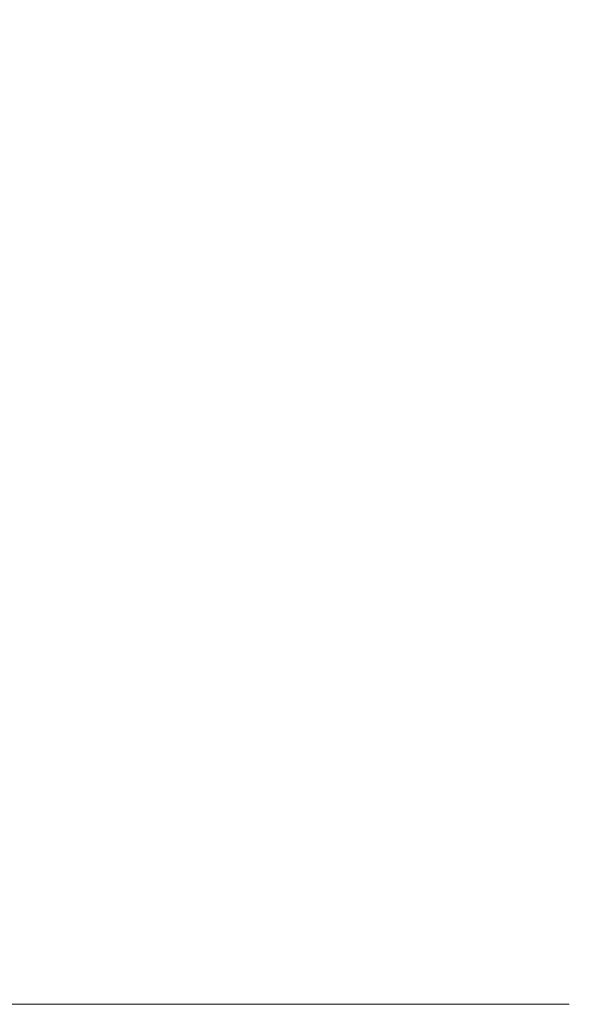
# Model space of a CAD drawing. Header units: millimetres. Extents: x 85983 to 6689246, y 628102 to 1220745.
# Tile 19 of 19: x 6523986 to 6689246, y 628102 to 924424. Entities that reach past the tile are written whole.
import ezdxf
from ezdxf.xclip import XClip

# ---------------------------------------------------------------- set-up
doc = ezdxf.new("R2010")
doc.units = ezdxf.units.MM
doc.header["$MEASUREMENT"] = 0
doc.header["$XCLIPFRAME"] = 0
doc.layers.add('2D - Rysunki i Obrazki', color=7, linetype='Continuous')
doc.layers.add('SKMBT_C28023102512110_2_0_Nr_pióra__1', color=7, linetype='Continuous', lineweight=13)
picture_1 = doc.add_image_def('image1.tif', size_in_pixel=(12377, 8750))

# ---------------------------------------------------------------- blocks, each defined once
blk = doc.blocks.new('Rysunek_3_2', base_point=(6270111.458469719, 924423.5374873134))
at = {"layer": 'SKMBT_C28023102512110_2_0_Nr_pióra__1', "color": 7, "lineweight": 13}
image = blk.add_image(picture_1, insert=(5850977.414885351, 628101.9790052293), size_in_units=(838268.0871687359, 592643.1169641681), dxfattribs=at)
image.set_boundary_path([(-0.5, -0.5), (12376.5, 8749.5)])

msp = doc.modelspace()

# ---------------------------------------------------------------- block references
at = {"layer": '2D - Rysunki i Obrazki', "color": 151, "linetype": 'Continuous', "lineweight": 13, "true_color": 0x80c2ff}
ref = msp.add_blockref('Rysunek_3_2', (6270111.458469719, 924423.5374873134), dxfattribs=at)
XClip(ref).set_block_clipping_path([(5850977.414885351, 628101.9790052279), (6689245.502054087, 1220745.095969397)])

doc.saveas('drawing.dxf')
